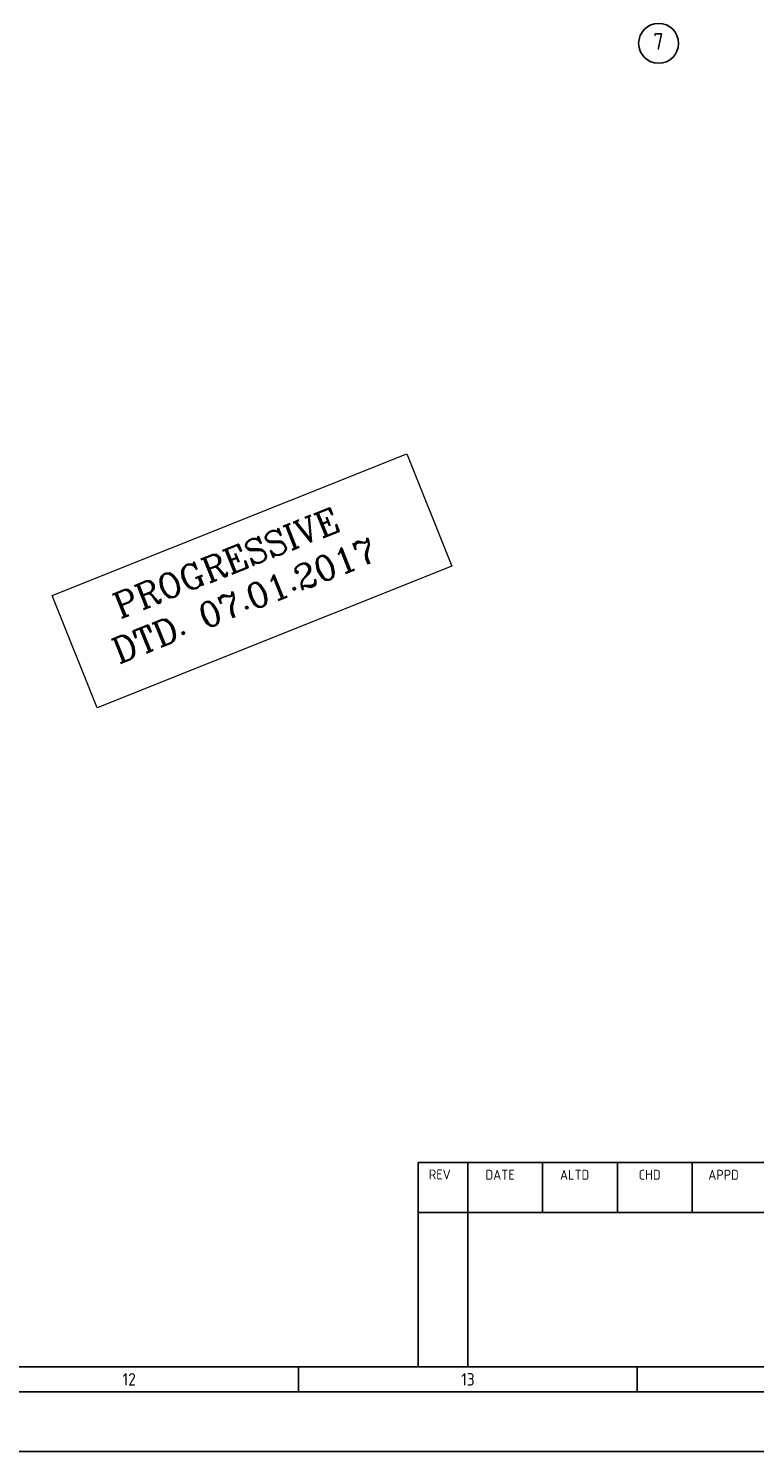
# Model space of a CAD drawing. Extents: x 18893 to 3351893, y -610358 to 406739.
# Tile 47 of 120: x 155091 to 176954, y 280589 to 323442. Entities that reach past the tile are written whole.
import ezdxf
from ezdxf.enums import TextEntityAlignment as Align

# ---------------------------------------------------------------- set-up
doc = ezdxf.new("R2010")
doc.units = 0
doc.header["$LTSCALE"] = 800
doc.header["$MEASUREMENT"] = 0
for name, pattern in [('0', [0]), ('CENTER', [2, 1.25, -0.25, 0.25, -0.25]), ('CONTINOUS', [0])]:
    doc.linetypes.add(name, pattern=pattern)
doc.layers.get('0').update_dxf_attribs({"linetype": 'CONTINUOUS'})
doc.layers.add('0-7-COL', color=2, linetype='CENTER')
doc.layers.add('DIM', color=4, linetype='CONTINUOUS', lineweight=13)
doc.layers.add('TEXT', color=3, linetype='CONTINUOUS', lineweight=15)
doc.styles.add('ROMANC', font='romanc')
doc.styles.add('ROMANS', font='ISO9.shx', dxfattribs={"width": 0.8})
doc.styles.get("Standard").update_dxf_attribs({"font": 'ISO9'})

# ---------------------------------------------------------------- blocks, each defined once
blk = doc.blocks.new('A$C731D3036')
for p, q in [((-438, 128.96), (-749.28, 128.96)), ((-749.28, 128.96), (-749.28, 37.8)), ((-727.04, 128.96), (-727.04, 37.8)), ((-693.69, 128.96), (-693.69, 106.72)), ((-660.34, 128.96), (-660.34, 106.72)), ((-626.99, 128.96), (-626.99, 106.72)), ((-749.28, 106.72), (-26.68, 106.72)), ((-749.28, 106.72), (-337.95, 106.72)), ((-2590.23, 37.8), (-251.24, 37.8)), ((-802.64, 37.79), (-802.64, 26.67)), ((-651.45, 37.79), (-651.45, 26.67))]:
    blk.add_line(p, q)
for points in [[(0, 1869.86), (-2643.59, 1869.86), (-2643.59, 0), (0, 0)], [(-26.68, 1843.18), (-2616.91, 1843.18), (-2616.91, 26.68), (-26.68, 26.68)]]:
    blk.add_lwpolyline(points, close=True)
for s, p in [('REV', (-744.49, 121.44)), ('DATE', (-719.21, 121.3)), ('ALTD', (-685.94, 121.3)), ('CHD', (-650.81, 121.3)), ('APPD', (-619.78, 121.3))]:
    blk.add_text(s, height=4.447).set_placement(p)
for s, p in [('12', (-878.23, 32.23)), ('13', (-727.04, 32.23))]:
    blk.add_text(s, height=5.558).set_placement(p, align=Align.MIDDLE)

msp = doc.modelspace()

# ---------------------------------------------------------------- linework, layer by layer
at = {"layer": '0-7-COL', "color": 6, "linetype": 'Continuous'}
msp.add_circle((174065.22, 322993.78), 600, dxfattribs=at)
at = {"layer": 'DIM', "linetype": '0', "ltscale": 0.3}
msp.add_lwpolyline([(155807.35, 306367.72), (166486.2, 310632.24), (167838.62, 307245.63), (157159.77, 302981.1)], close=True, dxfattribs=at)

# ---------------------------------------------------------------- block references
at = {"color": 1, "linetype": 'CONTINOUS', "lineweight": 15, "xscale": 67.46500254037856, "yscale": 67.46500254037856, "zscale": 67.46500254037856}
msp.add_blockref('A$C731D3036', (217374.11, 280589.29), dxfattribs=at)

# ---------------------------------------------------------------- texts
at = {"layer": '0-7-COL', "color": 6, "linetype": 'Continuous', "style": 'ROMANS'}
msp.add_text('7', height=500, dxfattribs=at).set_placement((174059.35, 323052.82), align=Align.MIDDLE)
at = {"layer": 'TEXT', "color": 1, "linetype": '0', "ltscale": 0.3, "insert": (156533.84, 305955.09), "char_height": 750, "width": 11056.9502, "attachment_point": 1, "rotation": 21.76896, "style": 'ROMANC'}
msp.add_mtext('{\\W2.15701; }PROGRESSIVE \\P{\\W1.10939; }DTD. 07.01.2017', dxfattribs=at)

doc.saveas('drawing.dxf')
